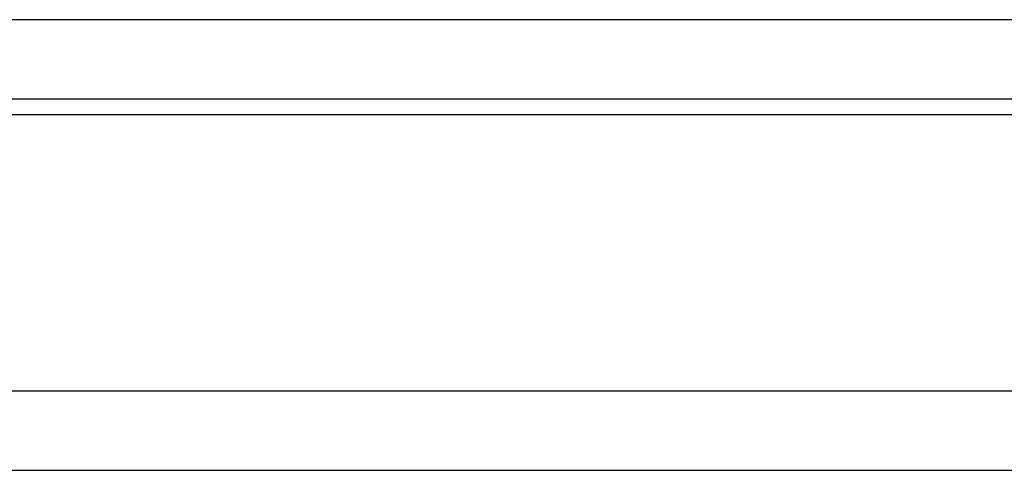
# Model space of a CAD drawing. Header units: millimetres. Extents: x 138 to 542, y -151 to -38.
# Tile 35 of 54: x 437 to 455, y -131 to -122. Entities that reach past the tile are written whole.
import ezdxf

# ---------------------------------------------------------------- set-up
doc = ezdxf.new("R2010")
doc.units = ezdxf.units.MM
doc.header["$LTSCALE"] = 0.1
doc.layers.add('OUT', color=3, linetype='CONTINUOUS')

msp = doc.modelspace()

# ---------------------------------------------------------------- linework, layer by layer
at = {"layer": 'OUT', "color": 0}
for p, q in [((460.215, -122.132), (413.412, -122.132)), ((489.314, -123.632), (384.314, -123.632)), ((341.527, -123.922), (539.314, -123.922)), ((342.737, -129.132), (539.314, -129.132)), ((299.314, -130.632), (539.314, -130.632))]:
    msp.add_line(p, q, dxfattribs=at)

doc.saveas('drawing.dxf')
